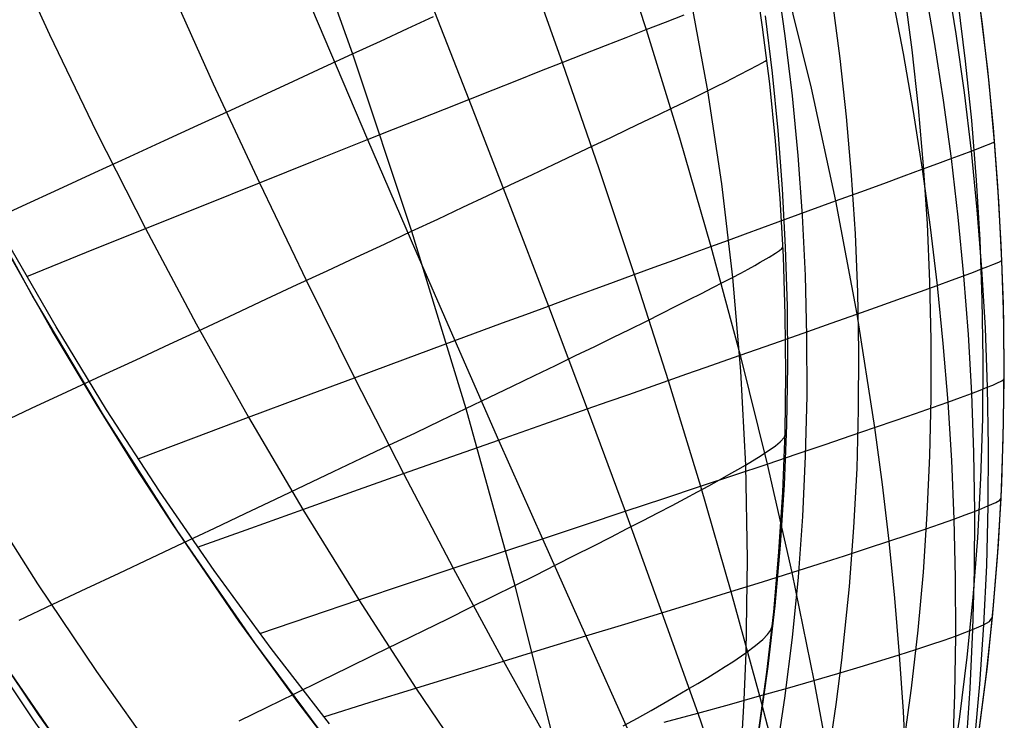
# Model space of a CAD drawing. Header units: millimetres. Extents: x -58 to 58, y -58 to 57.
# Tile 4 of 102: x -48 to -34, y -33 to -23. Entities that reach past the tile are written whole.
import ezdxf

# ---------------------------------------------------------------- set-up
doc = ezdxf.new("R2010")
doc.units = ezdxf.units.MM
doc.header["$MEASUREMENT"] = 0
doc.layers.add('Predefinito', color=5, linetype='Continuous')

msp = doc.modelspace()

# ---------------------------------------------------------------- linework, layer by layer
at = {"layer": 'Predefinito', "extrusion": (2.88321e-07, -6.82626e-07, 1)}
msp.add_lwpolyline([(-36.323, -40.631), (-36.008, -39.766), (-35.717, -38.902), (-35.451, -38.039), (-35.21, -37.177), (-34.992, -36.317), (-34.797, -35.459), (-34.625, -34.603), (-34.475, -33.75), (-34.347, -32.9), (-34.24, -32.054), (-34.155, -31.211), (-34.089, -30.373), (-34.043, -29.539), (-34.017, -28.71), (-34.009, -27.885), (-34.02, -27.066), (-34.049, -26.253), (-34.094, -25.446), (-34.157, -24.645), (-34.235, -23.85), (-34.33, -23.062), (-34.439, -22.281), (-34.563, -21.508), (-34.701, -20.741), (-34.853, -19.983), (-35.018, -19.232), (-35.196, -18.49), (-35.386, -17.755), (-35.587, -17.03), (-35.8, -16.313), (-36.257, -14.906), (-36.501, -14.215), (-36.758, -13.528), (-37.029, -12.846), (-37.313, -12.169), (-37.614, -11.499), (-37.931, -10.834), (-38.265, -10.177), (-38.619, -9.526), (-38.992, -8.883), (-39.385, -8.249), (-39.801, -7.624), (-40.238, -7.008), (-40.698, -6.403), (-41.182, -5.809), (-41.69, -5.227), (-41.954, -4.941), (-42.223, -4.658), (-42.5, -4.379), (-42.782, -4.103), (-43.071, -3.83), (-43.367, -3.562), (-43.669, -3.297), (-43.978, -3.035), (-44.293, -2.778), (-44.615, -2.524), (-45.279, -2.029), (-45.97, -1.55), (-46.689, -1.087), (-47.435, -0.642), (-48.209, -0.214), (-49.012, 0.196), (-49.843, 0.589), (-50.704, 0.965), (-51.595, 1.322), (-52.516, 1.663), (-53.468, 1.986), (-54.452, 2.291)], dxfattribs=at)
at = {"layer": 'Predefinito'}
for points in [[(-49.89, -21.938), (-49.103, -23.647), (-48.257, -25.327), (-47.354, -26.978), (-46.395, -28.596), (-45.38, -30.181), (-44.312, -31.729), (-43.19, -33.24), (-42.017, -34.711), (-40.794, -36.14), (-39.522, -37.527), (-38.203, -38.868), (-36.839, -40.164), (-35.431, -41.412), (-33.98, -42.61)], [(-33.304, -45.641), (-34.468, -44.768), (-35.612, -43.864), (-36.733, -42.929), (-37.831, -41.965), (-38.904, -40.972), (-39.952, -39.952), (-40.972, -38.904), (-41.965, -37.831), (-42.929, -36.733), (-43.864, -35.612), (-44.768, -34.468), (-45.641, -33.304), (-46.482, -32.12), (-47.29, -30.917), (-48.066, -29.698), (-48.807, -28.462), (-49.515, -27.213), (-50.188, -25.95), (-50.827, -24.676), (-51.43, -23.391), (-51.999, -22.098)], [(-39.891, -41.412), (-39.523, -40.561), (-39.183, -39.711), (-38.869, -38.861), (-38.582, -38.013), (-38.321, -37.165), (-38.086, -36.32), (-37.875, -35.477), (-37.689, -34.636), (-37.527, -33.797), (-37.387, -32.962), (-37.271, -32.129), (-37.176, -31.3), (-37.104, -30.475), (-37.052, -29.654), (-37.021, -28.837), (-37.009, -28.025), (-37.017, -27.217), (-37.044, -26.415), (-37.089, -25.619), (-37.152, -24.828), (-37.232, -24.043), (-37.329, -23.265), (-37.442, -22.494)], [(-39.891, -41.412), (-39.523, -40.561), (-39.183, -39.711), (-38.869, -38.861), (-38.582, -38.013), (-38.321, -37.165), (-38.086, -36.32), (-37.875, -35.477), (-37.689, -34.636), (-37.527, -33.797), (-37.387, -32.962), (-37.271, -32.129), (-37.176, -31.3), (-37.104, -30.475), (-37.052, -29.654), (-37.021, -28.837), (-37.009, -28.025), (-37.017, -27.217), (-37.044, -26.415), (-37.089, -25.619), (-37.152, -24.828), (-37.232, -24.043), (-37.329, -23.265), (-37.442, -22.494)], [(-37.505, -40.91), (-37.213, -40.158), (-36.939, -39.401), (-36.682, -38.638), (-36.444, -37.87), (-36.223, -37.097), (-36.021, -36.318), (-35.837, -35.534), (-35.67, -34.744), (-35.488, -33.75), (-35.393, -33.151), (-35.283, -32.352), (-35.192, -31.553), (-35.119, -30.755), (-35.065, -29.956), (-35.029, -29.158), (-35.011, -28.36), (-35.011, -27.562), (-35.029, -26.764), (-35.064, -25.966), (-35.117, -25.169), (-35.186, -24.371), (-35.273, -23.574), (-35.377, -22.777)], [(-36.371, -22.891), (-36.266, -23.692), (-36.179, -24.494), (-36.11, -25.298), (-36.058, -26.102), (-36.025, -26.907), (-36.01, -27.714), (-36.014, -28.522), (-36.036, -29.33), (-36.078, -30.141), (-36.139, -30.952), (-36.244, -31.968), (-36.321, -32.576), (-36.441, -33.383), (-36.581, -34.184), (-36.74, -34.981), (-36.917, -35.772), (-37.114, -36.558), (-37.33, -37.34), (-37.565, -38.116), (-37.819, -38.887), (-38.092, -39.653), (-38.384, -40.414), (-38.695, -41.17)], [(-36.323, -40.631), (-36.007, -39.767), (-35.717, -38.903), (-35.451, -38.039), (-35.21, -37.178), (-34.992, -36.317), (-34.797, -35.459), (-34.625, -34.603), (-34.475, -33.75), (-34.347, -32.901), (-34.24, -32.054), (-34.154, -31.212), (-34.089, -30.373), (-34.043, -29.539), (-34.017, -28.71), (-34.009, -27.886), (-34.02, -27.067), (-34.048, -26.253), (-34.094, -25.446), (-34.157, -24.645), (-34.235, -23.85), (-34.329, -23.062)], [(-52.636, -23.145), (-51.806, -24.948), (-50.914, -26.722), (-49.961, -28.463), (-48.949, -30.171), (-47.878, -31.842), (-46.751, -33.476), (-45.567, -35.069), (-44.33, -36.621), (-43.039, -38.13), (-41.698, -39.592), (-40.306, -41.008), (-38.867, -42.375), (-37.381, -43.691), (-35.851, -44.955), (-34.278, -46.166), (-32.664, -47.322)]]:
    msp.add_lwpolyline(points, dxfattribs=at)
at = {"layer": 'Predefinito', "extrusion": (-0.112672, 0.993632, 0)}
msp.add_lwpolyline([(37.704, 320), (37.682, 320), (37.66, 319.999), (37.637, 319.998), (37.614, 319.996), (37.591, 319.994), (37.568, 319.991), (37.545, 319.987), (37.522, 319.983), (37.499, 319.979), (37.476, 319.974), (37.452, 319.968), (37.429, 319.961), (37.406, 319.954), (37.382, 319.947), (37.359, 319.939), (37.336, 319.93), (37.313, 319.92), (37.29, 319.91), (37.267, 319.9), (37.245, 319.888), (37.222, 319.876), (37.2, 319.864), (37.178, 319.851), (37.157, 319.837), (37.136, 319.823), (37.115, 319.808), (37.094, 319.792), (37.074, 319.776), (37.054, 319.76), (37.035, 319.743), (37.016, 319.725), (36.997, 319.707), (36.979, 319.689), (36.961, 319.67), (36.944, 319.65), (36.928, 319.63), (36.912, 319.61), (36.896, 319.589), (36.881, 319.568), (36.867, 319.547), (36.853, 319.526), (36.84, 319.504), (36.828, 319.482), (36.816, 319.459), (36.805, 319.437), (36.794, 319.414), (36.784, 319.391), (36.774, 319.368), (36.765, 319.345), (36.757, 319.322), (36.75, 319.298), (36.743, 319.275), (36.736, 319.252), (36.731, 319.229), (36.725, 319.205), (36.721, 319.182), (36.717, 319.159), (36.713, 319.136), (36.71, 319.113), (36.708, 319.09), (36.706, 319.067), (36.705, 319.045), (36.704, 319.022), (36.704, 319)], dxfattribs=at)
at = {"layer": 'Predefinito', "extrusion": (-0.107032, 0.994256, 0)}
msp.add_lwpolyline([(38.591, 320), (38.613, 320), (38.636, 319.999), (38.658, 319.998), (38.681, 319.996), (38.704, 319.994), (38.727, 319.991), (38.75, 319.987), (38.773, 319.983), (38.796, 319.979), (38.82, 319.974), (38.843, 319.968), (38.866, 319.961), (38.89, 319.954), (38.913, 319.947), (38.936, 319.939), (38.959, 319.93), (38.982, 319.92), (39.005, 319.91), (39.028, 319.9), (39.05, 319.888), (39.073, 319.876), (39.095, 319.864), (39.117, 319.851), (39.138, 319.837), (39.16, 319.823), (39.181, 319.808), (39.201, 319.792), (39.221, 319.776), (39.241, 319.76), (39.261, 319.743), (39.28, 319.725), (39.298, 319.707), (39.316, 319.689), (39.334, 319.67), (39.351, 319.65), (39.368, 319.63), (39.384, 319.61), (39.399, 319.589), (39.414, 319.568), (39.428, 319.547), (39.442, 319.526), (39.455, 319.504), (39.468, 319.482), (39.479, 319.459), (39.491, 319.437), (39.501, 319.414), (39.512, 319.391), (39.521, 319.368), (39.53, 319.345), (39.538, 319.322), (39.546, 319.298), (39.553, 319.275), (39.559, 319.252), (39.565, 319.229), (39.57, 319.205), (39.574, 319.182), (39.578, 319.159), (39.582, 319.136), (39.585, 319.113), (39.587, 319.09), (39.589, 319.067), (39.59, 319.045), (39.591, 319.022), (39.591, 319)], dxfattribs=at)
at = {"layer": 'Predefinito', "extrusion": (-0.069779, 0.997562, 0)}
msp.add_lwpolyline([(36.786, 320), (36.764, 320), (36.742, 319.999), (36.719, 319.998), (36.697, 319.996), (36.674, 319.994), (36.651, 319.991), (36.628, 319.987), (36.605, 319.983), (36.581, 319.979), (36.558, 319.974), (36.535, 319.968), (36.511, 319.961), (36.488, 319.954), (36.465, 319.947), (36.442, 319.939), (36.418, 319.93), (36.395, 319.92), (36.372, 319.91), (36.35, 319.9), (36.327, 319.888), (36.305, 319.876), (36.283, 319.864), (36.261, 319.851), (36.239, 319.837), (36.218, 319.823), (36.197, 319.808), (36.176, 319.792), (36.156, 319.776), (36.136, 319.76), (36.117, 319.743), (36.098, 319.725), (36.079, 319.707), (36.061, 319.689), (36.044, 319.67), (36.027, 319.65), (36.01, 319.63), (35.994, 319.61), (35.979, 319.589), (35.964, 319.568), (35.949, 319.547), (35.936, 319.526), (35.923, 319.504), (35.91, 319.482), (35.898, 319.459), (35.887, 319.437), (35.876, 319.414), (35.866, 319.391), (35.857, 319.368), (35.848, 319.345), (35.84, 319.322), (35.832, 319.298), (35.825, 319.275), (35.819, 319.252), (35.813, 319.229), (35.808, 319.205), (35.803, 319.182), (35.799, 319.159), (35.796, 319.136), (35.793, 319.113), (35.791, 319.09), (35.789, 319.067), (35.787, 319.045), (35.787, 319.022), (35.786, 319)], dxfattribs=at)
at = {"layer": 'Predefinito', "extrusion": (-0.060753, 0.998153, 0)}
msp.add_lwpolyline([(37.576, 320), (37.598, 320), (37.621, 319.999), (37.643, 319.998), (37.666, 319.996), (37.689, 319.994), (37.712, 319.991), (37.735, 319.987), (37.758, 319.983), (37.782, 319.979), (37.805, 319.974), (37.828, 319.968), (37.851, 319.961), (37.875, 319.954), (37.898, 319.947), (37.921, 319.939), (37.944, 319.93), (37.967, 319.92), (37.99, 319.91), (38.013, 319.9), (38.036, 319.888), (38.058, 319.876), (38.08, 319.864), (38.102, 319.851), (38.124, 319.837), (38.145, 319.823), (38.166, 319.808), (38.186, 319.792), (38.207, 319.776), (38.226, 319.76), (38.246, 319.743), (38.265, 319.725), (38.283, 319.707), (38.301, 319.689), (38.319, 319.67), (38.336, 319.65), (38.353, 319.63), (38.369, 319.61), (38.384, 319.589), (38.399, 319.568), (38.413, 319.547), (38.427, 319.526), (38.44, 319.504), (38.453, 319.482), (38.465, 319.459), (38.476, 319.437), (38.487, 319.414), (38.497, 319.391), (38.506, 319.368), (38.515, 319.345), (38.523, 319.322), (38.531, 319.298), (38.538, 319.275), (38.544, 319.252), (38.55, 319.229), (38.555, 319.205), (38.56, 319.182), (38.564, 319.159), (38.567, 319.136), (38.57, 319.113), (38.572, 319.09), (38.574, 319.067), (38.575, 319.045), (38.576, 319.022), (38.576, 319)], dxfattribs=at)
at = {"layer": 'Predefinito', "extrusion": (-0.025935, 0.999664, 0)}
msp.add_lwpolyline([(35.71, 320), (35.688, 320), (35.666, 319.999), (35.643, 319.998), (35.621, 319.996), (35.598, 319.994), (35.575, 319.991), (35.552, 319.987), (35.529, 319.983), (35.505, 319.979), (35.482, 319.974), (35.459, 319.968), (35.435, 319.961), (35.412, 319.954), (35.389, 319.947), (35.366, 319.939), (35.342, 319.93), (35.319, 319.92), (35.296, 319.91), (35.274, 319.9), (35.251, 319.888), (35.229, 319.876), (35.207, 319.864), (35.185, 319.851), (35.163, 319.837), (35.142, 319.823), (35.121, 319.808), (35.1, 319.792), (35.08, 319.776), (35.06, 319.76), (35.041, 319.743), (35.022, 319.725), (35.003, 319.707), (34.985, 319.689), (34.968, 319.67), (34.951, 319.65), (34.934, 319.63), (34.918, 319.61), (34.903, 319.589), (34.888, 319.568), (34.873, 319.547), (34.86, 319.526), (34.847, 319.504), (34.834, 319.482), (34.822, 319.459), (34.811, 319.437), (34.8, 319.414), (34.79, 319.391), (34.781, 319.368), (34.772, 319.345), (34.764, 319.322), (34.756, 319.298), (34.749, 319.275), (34.743, 319.252), (34.737, 319.229), (34.732, 319.205), (34.727, 319.182), (34.723, 319.159), (34.72, 319.136), (34.717, 319.113), (34.715, 319.09), (34.713, 319.067), (34.711, 319.045), (34.711, 319.022), (34.71, 319)], dxfattribs=at)
at = {"layer": 'Predefinito', "extrusion": (1, 0, 0)}
msp.add_lwpolyline([(-27.067, 319), (-27.067, 60.003)], dxfattribs=at)
at = {"layer": 'Predefinito', "extrusion": (-0.013226, 0.999913, 0)}
msp.add_lwpolyline([(36.373, 320), (36.395, 320), (36.417, 319.999), (36.44, 319.998), (36.463, 319.996), (36.486, 319.994), (36.509, 319.991), (36.532, 319.987), (36.555, 319.983), (36.578, 319.979), (36.601, 319.974), (36.625, 319.968), (36.648, 319.961), (36.671, 319.954), (36.695, 319.947), (36.718, 319.939), (36.741, 319.93), (36.764, 319.92), (36.787, 319.91), (36.81, 319.9), (36.832, 319.888), (36.854, 319.876), (36.877, 319.864), (36.898, 319.851), (36.92, 319.837), (36.941, 319.823), (36.962, 319.808), (36.983, 319.792), (37.003, 319.776), (37.023, 319.76), (37.042, 319.743), (37.061, 319.725), (37.08, 319.707), (37.098, 319.689), (37.116, 319.67), (37.133, 319.65), (37.149, 319.63), (37.165, 319.61), (37.181, 319.589), (37.195, 319.568), (37.21, 319.547), (37.224, 319.526), (37.237, 319.504), (37.249, 319.482), (37.261, 319.459), (37.272, 319.437), (37.283, 319.414), (37.293, 319.391), (37.303, 319.368), (37.311, 319.345), (37.32, 319.322), (37.327, 319.298), (37.334, 319.275), (37.341, 319.252), (37.346, 319.229), (37.352, 319.205), (37.356, 319.182), (37.36, 319.159), (37.364, 319.136), (37.366, 319.113), (37.369, 319.09), (37.371, 319.067), (37.372, 319.045), (37.373, 319.022), (37.373, 319)], dxfattribs=at)
at = {"layer": 'Predefinito', "extrusion": (-0.218767, 0.958663, -0.181952)}
msp.add_lwpolyline([(51.611, 24.843), (51.529, 24.908)], dxfattribs=at)
at = {"layer": 'Predefinito', "extrusion": (0.018808, 0.999823, 0)}
msp.add_lwpolyline([(34.471, 320), (34.449, 320), (34.426, 319.999), (34.404, 319.998), (34.381, 319.996), (34.358, 319.994), (34.335, 319.991), (34.312, 319.987), (34.289, 319.983), (34.266, 319.979), (34.242, 319.974), (34.219, 319.968), (34.196, 319.961), (34.172, 319.954), (34.149, 319.947), (34.126, 319.939), (34.103, 319.93), (34.08, 319.92), (34.057, 319.91), (34.034, 319.9), (34.012, 319.888), (33.989, 319.876), (33.967, 319.864), (33.945, 319.851), (33.924, 319.837), (33.902, 319.823), (33.881, 319.808), (33.861, 319.792), (33.841, 319.776), (33.821, 319.76), (33.801, 319.743), (33.782, 319.725), (33.764, 319.707), (33.746, 319.689), (33.728, 319.67), (33.711, 319.65), (33.695, 319.63), (33.679, 319.61), (33.663, 319.589), (33.648, 319.568), (33.634, 319.547), (33.62, 319.526), (33.607, 319.504), (33.595, 319.482), (33.583, 319.459), (33.571, 319.437), (33.561, 319.414), (33.551, 319.391), (33.541, 319.368), (33.532, 319.345), (33.524, 319.322), (33.516, 319.298), (33.509, 319.275), (33.503, 319.252), (33.497, 319.229), (33.492, 319.205), (33.488, 319.182), (33.484, 319.159), (33.48, 319.136), (33.477, 319.113), (33.475, 319.09), (33.473, 319.067), (33.472, 319.045), (33.471, 319.022), (33.471, 319)], dxfattribs=at)
at = {"layer": 'Predefinito', "extrusion": (0.035451, 0.999371, 0)}
msp.add_lwpolyline([(34.974, 320), (34.996, 320), (35.018, 319.999), (35.041, 319.998), (35.063, 319.996), (35.086, 319.994), (35.109, 319.991), (35.132, 319.987), (35.156, 319.983), (35.179, 319.979), (35.202, 319.974), (35.225, 319.968), (35.249, 319.961), (35.272, 319.954), (35.295, 319.947), (35.319, 319.939), (35.342, 319.93), (35.365, 319.92), (35.388, 319.91), (35.41, 319.9), (35.433, 319.888), (35.455, 319.876), (35.477, 319.864), (35.499, 319.851), (35.521, 319.837), (35.542, 319.823), (35.563, 319.808), (35.584, 319.792), (35.604, 319.776), (35.624, 319.76), (35.643, 319.743), (35.662, 319.725), (35.681, 319.707), (35.699, 319.689), (35.716, 319.67), (35.733, 319.65), (35.75, 319.63), (35.766, 319.61), (35.781, 319.589), (35.796, 319.568), (35.811, 319.547), (35.824, 319.526), (35.837, 319.504), (35.85, 319.482), (35.862, 319.459), (35.873, 319.437), (35.884, 319.414), (35.894, 319.391), (35.903, 319.368), (35.912, 319.345), (35.92, 319.322), (35.928, 319.298), (35.935, 319.275), (35.941, 319.252), (35.947, 319.229), (35.952, 319.205), (35.957, 319.182), (35.961, 319.159), (35.964, 319.136), (35.967, 319.113), (35.97, 319.09), (35.971, 319.067), (35.973, 319.045), (35.973, 319.022), (35.974, 319)], dxfattribs=at)
at = {"layer": 'Predefinito', "extrusion": (0.064289, 0.997931, 0)}
msp.add_lwpolyline([(33.066, 320), (33.044, 320), (33.021, 319.999), (32.999, 319.998), (32.976, 319.996), (32.953, 319.994), (32.93, 319.991), (32.907, 319.987), (32.884, 319.983), (32.861, 319.979), (32.837, 319.974), (32.814, 319.968), (32.791, 319.961), (32.767, 319.954), (32.744, 319.947), (32.721, 319.939), (32.698, 319.93), (32.675, 319.92), (32.652, 319.91), (32.629, 319.9), (32.606, 319.888), (32.584, 319.876), (32.562, 319.864), (32.54, 319.851), (32.519, 319.837), (32.497, 319.823), (32.476, 319.808), (32.456, 319.792), (32.435, 319.776), (32.416, 319.76), (32.396, 319.743), (32.377, 319.725), (32.359, 319.707), (32.341, 319.689), (32.323, 319.67), (32.306, 319.65), (32.289, 319.63), (32.273, 319.61), (32.258, 319.589), (32.243, 319.568), (32.229, 319.547), (32.215, 319.526), (32.202, 319.504), (32.189, 319.482), (32.177, 319.459), (32.166, 319.437), (32.155, 319.414), (32.145, 319.391), (32.136, 319.368), (32.127, 319.345), (32.119, 319.322), (32.111, 319.298), (32.104, 319.275), (32.098, 319.252), (32.092, 319.229), (32.087, 319.205), (32.082, 319.182), (32.078, 319.159), (32.075, 319.136), (32.072, 319.113), (32.07, 319.09), (32.068, 319.067), (32.067, 319.045), (32.066, 319.022), (32.066, 319)], dxfattribs=at)
at = {"layer": 'Predefinito', "extrusion": (-0.182715, 0.968077, -0.171587)}
msp.add_lwpolyline([(49.907, 24.457), (49.788, 24.565)], dxfattribs=at)
at = {"layer": 'Predefinito', "extrusion": (0.085135, 0.996369, 0)}
msp.add_lwpolyline([(33.373, 320), (33.395, 320), (33.417, 319.999), (33.44, 319.998), (33.463, 319.996), (33.486, 319.994), (33.509, 319.991), (33.532, 319.987), (33.555, 319.983), (33.578, 319.979), (33.601, 319.974), (33.625, 319.968), (33.648, 319.961), (33.671, 319.954), (33.695, 319.947), (33.718, 319.939), (33.741, 319.93), (33.764, 319.92), (33.787, 319.91), (33.81, 319.9), (33.832, 319.888), (33.855, 319.876), (33.877, 319.864), (33.899, 319.851), (33.92, 319.837), (33.941, 319.823), (33.962, 319.808), (33.983, 319.792), (34.003, 319.776), (34.023, 319.76), (34.042, 319.743), (34.061, 319.725), (34.08, 319.707), (34.098, 319.689), (34.116, 319.67), (34.133, 319.65), (34.149, 319.63), (34.165, 319.61), (34.181, 319.589), (34.196, 319.568), (34.21, 319.547), (34.224, 319.526), (34.237, 319.504), (34.249, 319.482), (34.261, 319.459), (34.272, 319.437), (34.283, 319.414), (34.293, 319.391), (34.303, 319.368), (34.312, 319.345), (34.32, 319.322), (34.327, 319.298), (34.334, 319.275), (34.341, 319.252), (34.346, 319.229), (34.352, 319.205), (34.356, 319.182), (34.36, 319.159), (34.364, 319.136), (34.367, 319.113), (34.369, 319.09), (34.371, 319.067), (34.372, 319.045), (34.373, 319.022), (34.373, 319)], dxfattribs=at)
at = {"layer": 'Predefinito', "extrusion": (0.110298, 0.993899, 0)}
msp.add_lwpolyline([(32.496, 320), (32.518, 320), (32.54, 319.999), (32.563, 319.998), (32.586, 319.996), (32.608, 319.994), (32.631, 319.991), (32.654, 319.987), (32.678, 319.983), (32.701, 319.979), (32.724, 319.974), (32.748, 319.968), (32.771, 319.961), (32.794, 319.954), (32.817, 319.947), (32.841, 319.939), (32.864, 319.93), (32.887, 319.92), (32.91, 319.91), (32.932, 319.9), (32.955, 319.888), (32.977, 319.876), (32.999, 319.864), (33.021, 319.851), (33.043, 319.837), (33.064, 319.823), (33.085, 319.808), (33.106, 319.792), (33.126, 319.776), (33.146, 319.76), (33.165, 319.743), (33.184, 319.725), (33.203, 319.707), (33.221, 319.689), (33.238, 319.67), (33.255, 319.65), (33.272, 319.63), (33.288, 319.61), (33.303, 319.589), (33.318, 319.568), (33.333, 319.547), (33.346, 319.526), (33.36, 319.504), (33.372, 319.482), (33.384, 319.459), (33.395, 319.437), (33.406, 319.414), (33.416, 319.391), (33.425, 319.368), (33.434, 319.345), (33.442, 319.322), (33.45, 319.298), (33.457, 319.275), (33.463, 319.252), (33.469, 319.229), (33.474, 319.205), (33.479, 319.182), (33.483, 319.159), (33.486, 319.136), (33.489, 319.113), (33.492, 319.09), (33.493, 319.067), (33.495, 319.045), (33.495, 319.022), (33.496, 319)], dxfattribs=at)
at = {"layer": 'Predefinito', "extrusion": (0.113457, 0.993543, 0)}
msp.add_lwpolyline([(32.382, 320), (32.405, 320), (32.427, 319.999), (32.45, 319.998), (32.472, 319.996), (32.495, 319.994), (32.518, 319.991), (32.541, 319.987), (32.564, 319.983), (32.588, 319.979), (32.611, 319.974), (32.634, 319.968), (32.658, 319.961), (32.681, 319.954), (32.704, 319.947), (32.727, 319.939), (32.75, 319.93), (32.774, 319.92), (32.796, 319.91), (32.819, 319.9), (32.842, 319.888), (32.864, 319.876), (32.886, 319.864), (32.908, 319.851), (32.93, 319.837), (32.951, 319.823), (32.972, 319.808), (32.992, 319.792), (33.013, 319.776), (33.033, 319.76), (33.052, 319.743), (33.071, 319.725), (33.089, 319.707), (33.108, 319.689), (33.125, 319.67), (33.142, 319.65), (33.159, 319.63), (33.175, 319.61), (33.19, 319.589), (33.205, 319.568), (33.219, 319.547), (33.233, 319.526), (33.246, 319.504), (33.259, 319.482), (33.271, 319.459), (33.282, 319.437), (33.293, 319.414), (33.303, 319.391), (33.312, 319.368), (33.321, 319.345), (33.329, 319.322), (33.337, 319.298), (33.344, 319.275), (33.35, 319.252), (33.356, 319.229), (33.361, 319.205), (33.366, 319.182), (33.37, 319.159), (33.373, 319.136), (33.376, 319.113), (33.378, 319.09), (33.38, 319.067), (33.381, 319.045), (33.382, 319.022), (33.382, 319)], dxfattribs=at)
at = {"layer": 'Predefinito', "extrusion": (0.116618, 0.993177, 0)}
msp.add_lwpolyline([(32.268, 320), (32.291, 320), (32.313, 319.999), (32.335, 319.998), (32.358, 319.996), (32.381, 319.994), (32.404, 319.991), (32.427, 319.987), (32.45, 319.983), (32.474, 319.979), (32.497, 319.974), (32.52, 319.968), (32.543, 319.961), (32.567, 319.954), (32.59, 319.947), (32.613, 319.939), (32.636, 319.93), (32.659, 319.92), (32.682, 319.91), (32.705, 319.9), (32.728, 319.888), (32.75, 319.876), (32.772, 319.864), (32.794, 319.851), (32.816, 319.837), (32.837, 319.823), (32.858, 319.808), (32.878, 319.792), (32.899, 319.776), (32.918, 319.76), (32.938, 319.743), (32.957, 319.725), (32.975, 319.707), (32.993, 319.689), (33.011, 319.67), (33.028, 319.65), (33.045, 319.63), (33.061, 319.61), (33.076, 319.589), (33.091, 319.568), (33.105, 319.547), (33.119, 319.526), (33.132, 319.504), (33.145, 319.482), (33.157, 319.459), (33.168, 319.437), (33.179, 319.414), (33.189, 319.391), (33.198, 319.368), (33.207, 319.345), (33.215, 319.322), (33.223, 319.298), (33.23, 319.275), (33.236, 319.252), (33.242, 319.229), (33.247, 319.205), (33.252, 319.182), (33.256, 319.159), (33.259, 319.136), (33.262, 319.113), (33.264, 319.09), (33.266, 319.067), (33.267, 319.045), (33.268, 319.022), (33.268, 319)], dxfattribs=at)
at = {"layer": 'Predefinito', "extrusion": (0.1104, 0.993887, 0)}
msp.add_lwpolyline([(31.492, 320), (31.47, 320), (31.447, 319.999), (31.425, 319.998), (31.402, 319.996), (31.379, 319.994), (31.356, 319.991), (31.333, 319.987), (31.31, 319.983), (31.287, 319.979), (31.264, 319.974), (31.24, 319.968), (31.217, 319.961), (31.194, 319.954), (31.17, 319.947), (31.147, 319.939), (31.124, 319.93), (31.101, 319.92), (31.078, 319.91), (31.055, 319.9), (31.033, 319.888), (31.01, 319.876), (30.988, 319.864), (30.966, 319.851), (30.945, 319.837), (30.924, 319.823), (30.903, 319.808), (30.882, 319.792), (30.862, 319.776), (30.842, 319.76), (30.822, 319.743), (30.803, 319.725), (30.785, 319.707), (30.767, 319.689), (30.749, 319.67), (30.732, 319.65), (30.716, 319.63), (30.7, 319.61), (30.684, 319.589), (30.669, 319.568), (30.655, 319.547), (30.641, 319.526), (30.628, 319.504), (30.616, 319.482), (30.604, 319.459), (30.592, 319.437), (30.582, 319.414), (30.572, 319.391), (30.562, 319.368), (30.553, 319.345), (30.545, 319.322), (30.538, 319.298), (30.531, 319.275), (30.524, 319.252), (30.519, 319.229), (30.513, 319.205), (30.509, 319.182), (30.505, 319.159), (30.501, 319.136), (30.498, 319.113), (30.496, 319.09), (30.494, 319.067), (30.493, 319.045), (30.492, 319.022), (30.492, 319)], dxfattribs=at)
at = {"layer": 'Predefinito', "extrusion": (0.122934, 0.992415, 0)}
msp.add_lwpolyline([(32.038, 320), (32.06, 320), (32.083, 319.999), (32.105, 319.998), (32.128, 319.996), (32.151, 319.994), (32.174, 319.991), (32.197, 319.987), (32.22, 319.983), (32.243, 319.979), (32.267, 319.974), (32.29, 319.968), (32.313, 319.961), (32.337, 319.954), (32.36, 319.947), (32.383, 319.939), (32.406, 319.93), (32.429, 319.92), (32.452, 319.91), (32.475, 319.9), (32.498, 319.888), (32.52, 319.876), (32.542, 319.864), (32.564, 319.851), (32.585, 319.837), (32.607, 319.823), (32.628, 319.808), (32.648, 319.792), (32.669, 319.776), (32.688, 319.76), (32.708, 319.743), (32.727, 319.725), (32.745, 319.707), (32.763, 319.689), (32.781, 319.67), (32.798, 319.65), (32.815, 319.63), (32.831, 319.61), (32.846, 319.589), (32.861, 319.568), (32.875, 319.547), (32.889, 319.526), (32.902, 319.504), (32.915, 319.482), (32.927, 319.459), (32.938, 319.437), (32.949, 319.414), (32.959, 319.391), (32.968, 319.368), (32.977, 319.345), (32.985, 319.322), (32.993, 319.298), (33, 319.275), (33.006, 319.252), (33.012, 319.229), (33.017, 319.205), (33.022, 319.182), (33.026, 319.159), (33.029, 319.136), (33.032, 319.113), (33.034, 319.09), (33.036, 319.067), (33.037, 319.045), (33.038, 319.022), (33.038, 319)], dxfattribs=at)
at = {"layer": 'Predefinito', "extrusion": (0.13554, 0.990772, 0)}
msp.add_lwpolyline([(31.571, 320), (31.593, 320), (31.615, 319.999), (31.638, 319.998), (31.66, 319.996), (31.683, 319.994), (31.706, 319.991), (31.729, 319.987), (31.753, 319.983), (31.776, 319.979), (31.799, 319.974), (31.822, 319.968), (31.846, 319.961), (31.869, 319.954), (31.892, 319.947), (31.916, 319.939), (31.939, 319.93), (31.962, 319.92), (31.985, 319.91), (32.007, 319.9), (32.03, 319.888), (32.052, 319.876), (32.074, 319.864), (32.096, 319.851), (32.118, 319.837), (32.139, 319.823), (32.16, 319.808), (32.181, 319.792), (32.201, 319.776), (32.221, 319.76), (32.24, 319.743), (32.259, 319.725), (32.278, 319.707), (32.296, 319.689), (32.313, 319.67), (32.33, 319.65), (32.347, 319.63), (32.363, 319.61), (32.378, 319.589), (32.393, 319.568), (32.408, 319.547), (32.421, 319.526), (32.434, 319.504), (32.447, 319.482), (32.459, 319.459), (32.47, 319.437), (32.481, 319.414), (32.491, 319.391), (32.5, 319.368), (32.509, 319.345), (32.517, 319.322), (32.525, 319.298), (32.532, 319.275), (32.538, 319.252), (32.544, 319.229), (32.549, 319.205), (32.554, 319.182), (32.558, 319.159), (32.561, 319.136), (32.564, 319.113), (32.567, 319.09), (32.568, 319.067), (32.57, 319.045), (32.57, 319.022), (32.571, 319)], dxfattribs=at)
at = {"layer": 'Predefinito'}
for points in [[(-43.834, -21.198, 37.68), (-42.965, -23.631, 37.75), (-42.155, -26.069, 37.867), (-41.41, -28.507, 38.031), (-40.733, -30.938, 38.244), (-40.133, -33.35, 38.494)], [(-42.486, -21.398, 34.412), (-41.365, -24.255, 34.574), (-40.815, -25.679, 34.694), (-40.273, -27.098, 34.84), (-39.741, -28.511, 35.016), (-39.219, -29.919, 35.223), (-38.712, -31.313, 35.462), (-38.221, -32.694, 35.729), (-37.981, -33.385, 35.876)], [(-39.417, -21.811, 38.232), (-38.931, -23.297, 38.331), (-38.471, -24.786, 38.457), (-38.04, -26.279, 38.61), (-37.638, -27.773, 38.791), (-37.266, -29.269, 39.002), (-36.928, -30.76, 39.243), (-36.626, -32.246, 39.509), (-36.489, -32.989, 39.655)], [(-47.752, -22.004, 29.683), (-47.131, -23.362, 29.711), (-46.484, -24.705, 29.756), (-45.812, -26.032, 29.819), (-45.115, -27.34, 29.9), (-44.394, -28.626, 30.002), (-43.649, -29.893, 30.128), (-42.88, -31.138, 30.281), (-42.096, -32.349, 30.464), (-41.298, -33.53, 30.672)], [(-43.944, -22.011, 32.72), (-42.758, -24.808, 32.869), (-42.16, -26.195, 32.979), (-41.56, -27.572, 33.115), (-40.958, -28.939, 33.279), (-40.356, -30.296, 33.474), (-39.758, -31.633, 33.701), (-39.166, -32.951, 33.955)], [(-40.603, -22.291, 36.302), (-40.082, -23.748, 36.401), (-39.579, -25.207, 36.525), (-39.094, -26.664, 36.678), (-38.628, -28.121, 36.859), (-38.184, -29.575, 37.071), (-37.764, -31.021, 37.315), (-37.371, -32.458, 37.586), (-37.184, -33.177, 37.734)], [(-36.323, -40.631, 60.007), (-36.146, -40.154, 60.01), (-35.875, -39.38, 60.012), (-35.621, -38.6, 60.012), (-35.386, -37.814, 60.011), (-35.169, -37.023, 60.009), (-34.97, -36.227, 60.007), (-34.79, -35.426, 60.006), (-34.628, -34.622, 60.005), (-34.485, -33.813, 60.004), (-34.361, -33.002, 60.004), (-34.256, -32.188, 60.004), (-34.169, -31.373, 60.004), (-34.102, -30.556, 60.004), (-34.052, -29.739, 60.004), (-34.022, -28.921, 60.003), (-34.01, -28.103, 60.003), (-34.015, -27.286, 60.003), (-34.039, -26.469, 60.002), (-34.081, -25.654, 60.002), (-34.14, -24.841, 60.002), (-34.216, -24.03, 60.002), (-34.309, -23.222, 60.002), (-34.419, -22.416, 60.002)], [(-52.916, -22.497, 30), (-52.395, -23.686, 30), (-51.847, -24.863, 30), (-51.272, -26.027, 30), (-50.672, -27.178, 30), (-50.045, -28.315, 30), (-49.393, -29.438, 30), (-48.716, -30.545, 29.999), (-48.014, -31.637, 29.999), (-47.287, -32.713, 30.001), (-46.536, -33.773, 30.003), (-45.764, -34.813, 30.002), (-44.967, -35.837, 29.992), (-44.142, -36.847, 29.981), (-43.722, -37.345, 29.995), (-43.51, -37.591, 30.011), (-43.296, -37.837, 30.035), (-43.083, -38.079, 30.067), (-42.977, -38.199, 30.087), (-42.87, -38.318, 30.11), (-42.764, -38.437, 30.136), (-42.658, -38.554, 30.166), (-42.552, -38.671, 30.198)], [(-42.607, -38.724, 30.108), (-42.714, -38.608, 30.077), (-42.82, -38.491, 30.05), (-42.927, -38.373, 30.026), (-43.035, -38.254, 30.005), (-43.142, -38.134, 29.986), (-43.356, -37.893, 29.958), (-43.57, -37.649, 29.938), (-43.784, -37.403, 29.926), (-44.206, -36.907, 29.921), (-45.033, -35.901, 29.947), (-45.831, -34.88, 29.972), (-46.603, -33.843, 29.988), (-47.352, -32.785, 30), (-48.076, -31.71, 30.013), (-48.774, -30.619, 30.026), (-49.444, -29.513, 30.039), (-50.089, -28.39, 30.051), (-50.707, -27.252, 30.062), (-51.297, -26.1, 30.072), (-51.86, -24.935, 30.082), (-52.395, -23.756, 30.092), (-52.902, -22.564, 30.101)], [(-39.54, -41.343, 319.707), (-39.113, -40.333, 319.707), (-38.821, -39.584, 319.707), (-38.547, -38.827, 319.707), (-38.291, -38.062, 319.707), (-38.053, -37.29, 319.707), (-37.833, -36.51, 319.707), (-37.633, -35.722, 319.707), (-37.451, -34.925, 319.707), (-37.288, -34.121, 319.707), (-37.145, -33.308, 319.707), (-37.022, -32.486, 319.707), (-36.92, -31.656, 319.707), (-36.838, -30.823, 319.707), (-36.777, -29.992, 319.707), (-36.738, -29.162, 319.707), (-36.718, -28.333, 319.707), (-36.719, -27.506, 319.707), (-36.74, -26.679, 319.707), (-36.781, -25.854, 319.707), (-36.841, -25.029, 319.707), (-36.92, -24.205, 319.707), (-37.018, -23.383, 319.707), (-37.135, -22.561, 319.707)], [(-37.043, -22.561, 42.438), (-36.662, -24.102, 42.555), (-36.325, -25.652, 42.696), (-36.033, -27.208, 42.861), (-35.789, -28.768, 43.052), (-35.685, -29.55, 43.157), (-35.594, -30.331, 43.268), (-35.516, -31.112, 43.384), (-35.451, -31.893, 43.506), (-35.399, -32.673, 43.634), (-35.359, -33.451, 43.771)], [(-34.8, -22.555, 51.286), (-34.672, -23.356, 51.32), (-34.56, -24.16, 51.357), (-34.464, -24.967, 51.397), (-34.383, -25.776, 51.441), (-34.32, -26.587, 51.487), (-34.272, -27.4, 51.537), (-34.242, -28.214, 51.591), (-34.228, -29.03, 51.647), (-34.232, -29.846, 51.707), (-34.253, -30.663, 51.769), (-34.293, -31.479, 51.833), (-34.349, -32.294, 51.902), (-34.423, -33.106, 51.975)], [(-45.497, -22.668, 31.154), (-44.879, -24.041, 31.208), (-44.245, -25.402, 31.284), (-43.598, -26.75, 31.381), (-42.938, -28.083, 31.502), (-42.265, -29.401, 31.649), (-41.581, -30.703, 31.826), (-40.89, -31.979, 32.034), (-40.196, -33.23, 32.269)], [(-35.108, -22.67, 49.061), (-34.97, -23.467, 49.103), (-34.846, -24.266, 49.149), (-34.738, -25.069, 49.2), (-34.645, -25.873, 49.254), (-34.567, -26.68, 49.312), (-34.505, -27.488, 49.374), (-34.46, -28.298, 49.44), (-34.43, -29.109, 49.511), (-34.417, -29.921, 49.585), (-34.421, -30.733, 49.663), (-34.442, -31.545, 49.743), (-34.48, -32.355, 49.828), (-34.534, -33.163, 49.92)], [(-38.322, -22.865, 48.345), (-38.088, -24.139, 48.394), (-37.894, -25.418, 48.451), (-37.742, -26.703, 48.517), (-37.631, -27.991, 48.592), (-37.564, -29.283, 48.677), (-37.541, -30.575, 48.769), (-37.561, -31.867, 48.867), (-37.587, -32.512, 48.918), (-37.624, -33.156, 48.973)], [(-35.548, -22.836, 46.835), (-35.396, -23.626, 46.885), (-35.258, -24.42, 46.939), (-35.135, -25.215, 46.999), (-35.025, -26.013, 47.062), (-34.93, -26.813, 47.131), (-34.85, -27.614, 47.205), (-34.785, -28.417, 47.284), (-34.735, -29.221, 47.368), (-34.701, -30.026, 47.456), (-34.682, -30.831, 47.548), (-34.68, -31.636, 47.644), (-34.693, -32.439, 47.745), (-34.721, -33.24, 47.854)], [(-34.645, -22.912, 319.707), (-34.543, -23.73, 319.707), (-34.459, -24.548, 319.707), (-34.393, -25.367, 319.707), (-34.345, -26.186, 319.707), (-34.315, -27.005, 319.707), (-34.302, -27.824, 319.707), (-34.309, -28.644, 319.707), (-34.333, -29.464, 319.707), (-34.377, -30.285, 319.707), (-34.439, -31.105, 319.707), (-34.521, -31.926, 319.707), (-34.622, -32.747, 319.707), (-34.775, -33.774, 319.707), (-34.883, -34.388, 319.707), (-35.042, -35.202, 319.707), (-35.219, -36.008, 319.707), (-35.415, -36.808, 319.707), (-35.63, -37.601, 319.707), (-35.862, -38.387, 319.707), (-36.112, -39.166, 319.707), (-36.519, -40.322, 319.707), (-36.668, -40.715, 319.707)], [(-50.934, -27.299, 29.816), (-50.127, -26.928, 30.39), (-49.588, -26.68, 30.793), (-49.056, -26.435, 31.208), (-48.53, -26.193, 31.637), (-48.012, -25.955, 32.077), (-47.502, -25.72, 32.531), (-47, -25.49, 32.997), (-46.508, -25.263, 33.475), (-46.025, -25.041, 33.966), (-45.552, -24.823, 34.469), (-45.09, -24.611, 34.985), (-44.64, -24.403, 35.513), (-44.202, -24.201, 36.054), (-43.776, -24.005, 36.607), (-43.364, -23.815, 37.172), (-42.965, -23.631, 37.75), (-42.58, -23.453, 38.34), (-42.21, -23.282, 38.941), (-41.854, -23.117, 39.554)], [(-47.443, -26.692, 28.472), (-46.62, -26.358, 29.131), (-45.812, -26.032, 29.819), (-45.02, -25.713, 30.537), (-44.245, -25.402, 31.284), (-43.491, -25.1, 32.061), (-42.758, -24.808, 32.869), (-42.4, -24.666, 33.284), (-42.049, -24.526, 33.706), (-41.703, -24.389, 34.137), (-41.365, -24.255, 34.574), (-41.033, -24.124, 35.02), (-40.708, -23.995, 35.473), (-40.391, -23.87, 35.933), (-40.082, -23.748, 36.401), (-39.782, -23.63, 36.874), (-39.49, -23.515, 37.354), (-39.206, -23.404, 37.84), (-38.931, -23.297, 38.331), (-38.665, -23.192, 38.828), (-38.407, -23.092, 39.33)], [(-37.292, -23.107, 60), (-37.198, -23.893, 60), (-37.121, -24.685, 60), (-37.06, -25.484, 60), (-37.017, -26.288, 60), (-36.993, -27.098, 60), (-36.987, -27.913, 60), (-37, -28.733, 60), (-37.033, -29.557, 60), (-37.087, -30.386, 60), (-37.162, -31.219, 60), (-37.258, -32.055, 60), (-37.376, -32.895, 60), (-37.517, -33.737, 60), (-37.681, -34.583, 60), (-37.868, -35.431, 60), (-38.08, -36.281, 60), (-38.317, -37.133, 60), (-38.579, -37.987, 60), (-38.867, -38.842, 60), (-39.181, -39.698, 60), (-39.522, -40.555, 60), (-39.891, -41.412, 60)], [(-47.874, -28.733, 31.243), (-47.38, -28.503, 31.682), (-46.892, -28.277, 32.132), (-46.413, -28.054, 32.594), (-45.941, -27.835, 33.069), (-45.479, -27.62, 33.555), (-45.025, -27.409, 34.053), (-44.582, -27.202, 34.562), (-44.148, -27, 35.084), (-43.726, -26.803, 35.617), (-43.314, -26.611, 36.162), (-42.915, -26.425, 36.719), (-42.528, -26.244, 37.287), (-42.155, -26.069, 37.867), (-41.795, -25.901, 38.459), (-41.448, -25.738, 39.062), (-41.115, -25.582, 39.675), (-40.797, -25.432, 40.299), (-40.492, -25.288, 40.932), (-40.201, -25.151, 41.575), (-39.924, -25.02, 42.226), (-39.662, -24.896, 42.885), (-39.414, -24.778, 43.552), (-39.18, -24.666, 44.226), (-38.961, -24.562, 44.907), (-38.757, -24.464, 45.594), (-38.567, -24.372, 46.287), (-38.392, -24.288, 46.984), (-38.232, -24.21, 47.687), (-38.088, -24.139, 48.394), (-37.958, -24.075, 49.105), (-37.842, -24.017, 49.819), (-37.74, -23.966, 50.536), (-37.651, -23.92, 51.256), (-37.507, -23.846, 52.703), (-37.404, -23.791, 54.157), (-37.335, -23.752, 55.616), (-37.295, -23.728, 57.078), (-37.271, -23.711, 60)], [(-45.912, -29.197, 28.615), (-45.146, -28.909, 29.295), (-44.394, -28.626, 30.002), (-43.657, -28.351, 30.738), (-42.938, -28.083, 31.502), (-42.239, -27.823, 32.295), (-41.56, -27.572, 33.115), (-40.904, -27.33, 33.964), (-40.585, -27.212, 34.398), (-40.273, -27.098, 34.84), (-39.968, -26.985, 35.289), (-39.669, -26.875, 35.745), (-39.377, -26.768, 36.208), (-39.094, -26.664, 36.678), (-38.818, -26.563, 37.153), (-38.55, -26.465, 37.633), (-38.291, -26.37, 38.119), (-38.04, -26.279, 38.61), (-37.797, -26.19, 39.106), (-37.562, -26.104, 39.606), (-37.117, -25.941, 40.62), (-36.704, -25.79, 41.65), (-36.325, -25.652, 42.696), (-35.978, -25.525, 43.754), (-35.664, -25.41, 44.825), (-35.383, -25.306, 45.907), (-35.135, -25.215, 46.999), (-34.92, -25.136, 48.098), (-34.738, -25.069, 49.2), (-34.587, -25.013, 50.3), (-34.464, -24.967, 51.397), (-34.365, -24.93, 52.492), (-34.289, -24.901, 53.583), (-34.191, -24.864, 55.749), (-34.14, -24.841, 60.002)], [(-42.925, -33.581, 28.887), (-43.712, -32.55, 28.789), (-44.523, -31.432, 28.691), (-45.43, -30.106, 28.594), (-45.938, -29.325, 28.546), (-46.489, -28.442, 28.5), (-47.093, -27.433, 28.454), (-47.769, -26.236, 28.41)], [(-43.283, -32.842, 29.008), (-44.085, -31.805, 28.866), (-44.866, -30.735, 28.746), (-45.62, -29.64, 28.649), (-46.345, -28.523, 28.569), (-47.04, -27.384, 28.505), (-47.707, -26.224, 28.454)], [(-47.546, -31.417, 30.419), (-47.083, -31.198, 30.849), (-46.626, -30.982, 31.291), (-46.174, -30.769, 31.744), (-45.729, -30.559, 32.208), (-45.291, -30.352, 32.682), (-44.861, -30.149, 33.168), (-44.439, -29.949, 33.665), (-44.025, -29.753, 34.173), (-43.62, -29.561, 34.691), (-43.225, -29.373, 35.221), (-42.84, -29.19, 35.761), (-42.465, -29.011, 36.312), (-42.102, -28.838, 36.874), (-41.75, -28.67, 37.447), (-41.41, -28.507, 38.031), (-41.082, -28.35, 38.625), (-40.768, -28.199, 39.23), (-40.466, -28.053, 39.844), (-40.177, -27.913, 40.468), (-39.9, -27.779, 41.1), (-39.637, -27.651, 41.741), (-39.387, -27.529, 42.39), (-39.15, -27.413, 43.047), (-38.927, -27.303, 43.711), (-38.717, -27.198, 44.381), (-38.52, -27.1, 45.058), (-38.337, -27.009, 45.74), (-38.167, -26.923, 46.427), (-38.012, -26.843, 47.12), (-37.87, -26.77, 47.816), (-37.742, -26.703, 48.517), (-37.627, -26.643, 49.221), (-37.526, -26.588, 49.928), (-37.438, -26.539, 50.638), (-37.361, -26.496, 51.351), (-37.238, -26.424, 52.783), (-37.152, -26.371, 54.221), (-37.097, -26.333, 55.665), (-37.066, -26.308, 57.11), (-37.05, -26.289, 60)], [(-45.094, -30.411, 28.715), (-44.364, -30.149, 29.408), (-43.649, -29.893, 30.128), (-42.948, -29.644, 30.875), (-42.265, -29.401, 31.649), (-41.601, -29.166, 32.45), (-40.958, -28.939, 33.279), (-40.337, -28.721, 34.134), (-39.741, -28.511, 35.016), (-39.452, -28.41, 35.467), (-39.17, -28.311, 35.924), (-38.896, -28.215, 36.389), (-38.628, -28.121, 36.859), (-38.369, -28.03, 37.334), (-38.117, -27.942, 37.815), (-37.638, -27.773, 38.791), (-37.189, -27.616, 39.785), (-36.773, -27.469, 40.795), (-36.387, -27.333, 41.821), (-36.033, -27.208, 42.861), (-35.711, -27.093, 43.913), (-35.419, -26.989, 44.976), (-35.159, -26.895, 46.049), (-34.93, -26.813, 47.131), (-34.733, -26.741, 48.22), (-34.567, -26.68, 49.312), (-34.43, -26.629, 50.401), (-34.32, -26.587, 51.487), (-34.232, -26.553, 52.571), (-34.164, -26.527, 53.65), (-34.08, -26.492, 55.794), (-34.039, -26.469, 60.002)], [(-44.241, -31.597, 28.84), (-43.554, -31.365, 29.548), (-42.88, -31.138, 30.281), (-42.222, -30.917, 31.041), (-41.581, -30.703, 31.826), (-40.958, -30.496, 32.637), (-40.356, -30.296, 33.474), (-39.775, -30.104, 34.336), (-39.219, -29.919, 35.223), (-38.688, -29.743, 36.135), (-38.184, -29.575, 37.071), (-37.71, -29.417, 38.028), (-37.266, -29.269, 39.002), (-36.852, -29.129, 39.993), (-36.468, -29, 40.999), (-36.114, -28.879, 42.019), (-35.789, -28.768, 43.052), (-35.494, -28.667, 44.096), (-35.228, -28.574, 45.15), (-34.992, -28.491, 46.213), (-34.785, -28.417, 47.284), (-34.608, -28.353, 48.361), (-34.46, -28.298, 49.44), (-34.339, -28.252, 50.517), (-34.242, -28.214, 51.591), (-34.166, -28.183, 52.661), (-34.108, -28.159, 53.727), (-34.039, -28.127, 55.845), (-34.01, -28.103, 60.003)], [(-44.525, -32.798, 32.309), (-44.139, -32.611, 32.8), (-43.761, -32.427, 33.3), (-43.39, -32.245, 33.811), (-43.026, -32.068, 34.331), (-42.671, -31.894, 34.861), (-42.324, -31.724, 35.401), (-41.986, -31.558, 35.95), (-41.657, -31.396, 36.509), (-41.339, -31.238, 37.078), (-41.031, -31.085, 37.656), (-40.733, -30.938, 38.244), (-40.447, -30.795, 38.841), (-40.173, -30.657, 39.448), (-39.909, -30.524, 40.063), (-39.658, -30.397, 40.687), (-39.417, -30.274, 41.319), (-39.189, -30.157, 41.958), (-38.972, -30.045, 42.605), (-38.767, -29.939, 43.258), (-38.574, -29.838, 43.917), (-38.394, -29.742, 44.583), (-38.225, -29.652, 45.254), (-38.068, -29.567, 45.93), (-37.923, -29.488, 46.61), (-37.791, -29.414, 47.295), (-37.671, -29.346, 47.984), (-37.564, -29.283, 48.677), (-37.468, -29.227, 49.372), (-37.385, -29.175, 50.07), (-37.251, -29.087, 51.474), (-37.154, -29.018, 52.887), (-37.089, -28.965, 54.305), (-37.029, -28.901, 57.152), (-37.022, -28.876, 60)], [(-43.362, -32.743, 28.993), (-42.722, -32.543, 29.716), (-42.096, -32.349, 30.464), (-41.484, -32.161, 31.237), (-40.89, -31.979, 32.034), (-40.314, -31.803, 32.855), (-39.758, -31.633, 33.701), (-39.223, -31.47, 34.57), (-38.712, -31.313, 35.462), (-38.225, -31.164, 36.378), (-37.764, -31.021, 37.315), (-37.332, -30.887, 38.271), (-36.928, -30.76, 39.243), (-36.552, -30.641, 40.23), (-36.205, -30.53, 41.231), (-35.886, -30.427, 42.244), (-35.594, -30.331, 43.268), (-35.33, -30.243, 44.302), (-35.093, -30.163, 45.346), (-34.883, -30.09, 46.397), (-34.701, -30.026, 47.456), (-34.546, -29.969, 48.52), (-34.417, -29.921, 49.585), (-34.314, -29.88, 50.647), (-34.232, -29.846, 51.707), (-34.123, -29.796, 53.814), (-34.07, -29.766, 55.902), (-34.052, -29.739, 60.004)], [(-38.682, -32.82, 34.831), (-38.221, -32.694, 35.729), (-37.783, -32.573, 36.648), (-37.371, -32.458, 37.586), (-36.985, -32.349, 38.54), (-36.626, -32.246, 39.509), (-36.293, -32.149, 40.492), (-35.987, -32.058, 41.486), (-35.706, -31.972, 42.491), (-35.451, -31.893, 43.506), (-35.221, -31.819, 44.529), (-35.015, -31.752, 45.561), (-34.835, -31.691, 46.599), (-34.68, -31.636, 47.644), (-34.549, -31.587, 48.693), (-34.442, -31.545, 49.743), (-34.358, -31.509, 50.79), (-34.293, -31.479, 51.833), (-34.21, -31.434, 53.908), (-34.169, -31.373, 60.004)], [(-39.247, -32.87, 40.947), (-39.05, -32.762, 41.578), (-38.863, -32.657, 42.215), (-38.687, -32.557, 42.859), (-38.52, -32.462, 43.508), (-38.364, -32.371, 44.162), (-38.218, -32.285, 44.822), (-38.082, -32.204, 45.486), (-37.957, -32.127, 46.155), (-37.842, -32.055, 46.828), (-37.738, -31.987, 47.504), (-37.561, -31.867, 48.867), (-37.426, -31.765, 50.24), (-37.328, -31.681, 51.621), (-37.262, -31.613, 53.01), (-37.221, -31.56, 54.404), (-37.191, -31.49, 57.202), (-37.193, -31.458, 60)]]:
    msp.add_polyline3d(points, dxfattribs=at)

doc.saveas('drawing.dxf')
